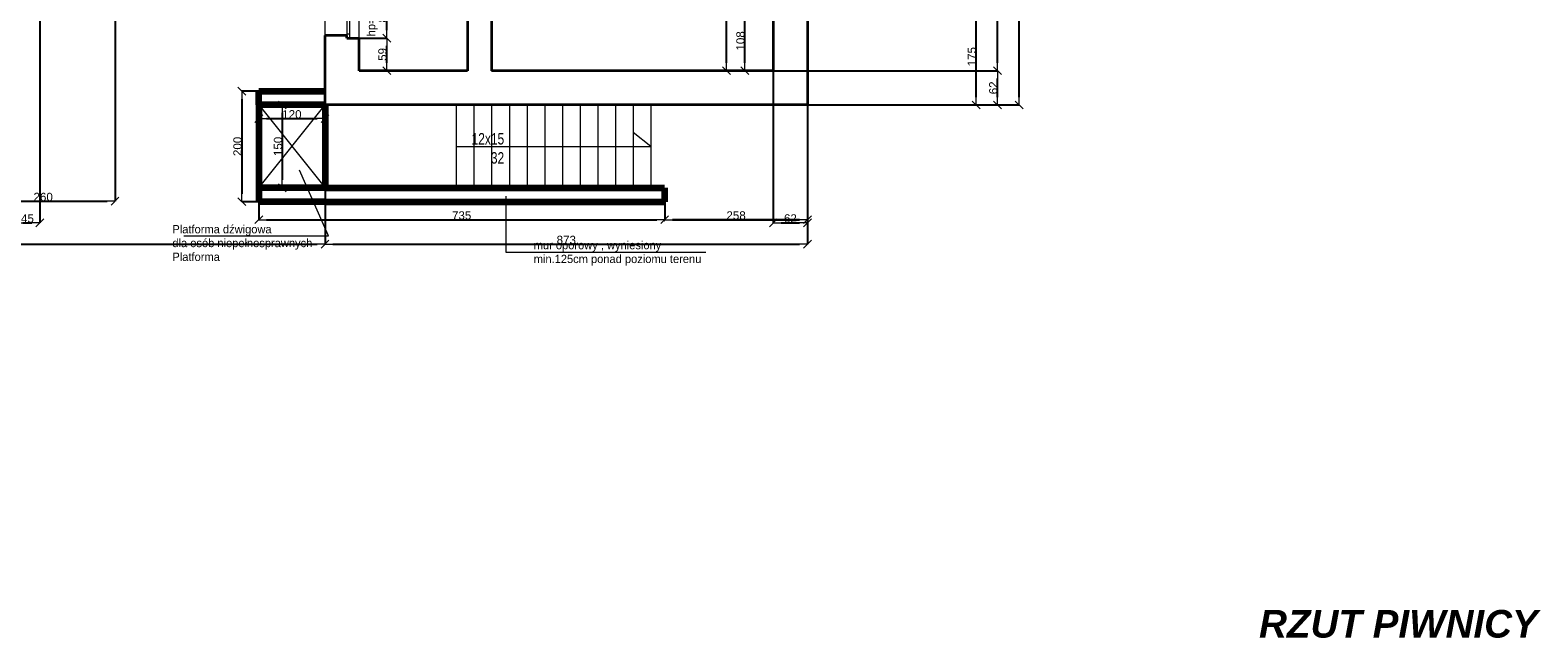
# Model space of a CAD drawing. Header units: metres. Extents: x 7506757 to 756746378, y 5735207 to 582114514.
# Tile 124 of 256: x 7700269 to 7727549, y 5810655 to 5821508. Entities that reach past the tile are written whole.
import ezdxf

# ---------------------------------------------------------------- set-up
doc = ezdxf.new("R2010")
doc.units = ezdxf.units.M
doc.header["$MEASUREMENT"] = 0
doc.header["$PDMODE"] = 2
doc.layers.get('0').update_dxf_attribs({"color": 250, "linetype": 'CONTINUOUS', "lineweight": 100, "plot": 0})
doc.layers.get('Defpoints').update_dxf_attribs({"linetype": 'CONTINUOUS'})
for name, color, linetype, lineweight in [('046', 7, 'CONTINUOUS', 18), ('M_OCIANA6', 5, 'CONTINUOUS', 35), ('m_umeblowanie1', 7, 'CONTINUOUS', 13), ('NAPISY', 7, 'CONTINUOUS', 20), ('opis1', 7, 'CONTINUOUS', 13), ('WYMIARY', 8, 'CONTINUOUS', 13)]:
    doc.layers.add(name, color=color, linetype=linetype, lineweight=lineweight)
doc.layers.add('PWYMIAR', color=7, linetype='CONTINUOUS')
doc.styles.add('arial', font='arial.ttf', dxfattribs={"width": 0.75, "height": 25})
doc.styles.add('GENERATED_STYLE_1', font='arial.ttf')
doc.styles.add('GENERATED_STYLE_2', font='txt')
doc.styles.add('GENERATED_STYLE_3', font='arialbi.ttf')
doc.styles.get("Standard").update_dxf_attribs({"font": 'Simplex.SHX', "width": 0.75})
doc.dimstyles.new('GENERATED_STYLE__1', dxfattribs={"dimtxt": 150, "dimasz": 142.5, "dimexe": 0.18, "dimexo": 0, "dimgap": 0.09, "dimtad": 1, "dimdec": 0, "dimlfac": 0.1, "dimzin": 0, "dimdsep": 46, "dimtxsty": 'GENERATED_STYLE_1', "dimblk": 'ARROWHEAD_6', "dimblk1": 'ARROWHEAD_6', "dimblk2": 'ARROWHEAD_6', "dimcen": 0.09, "dimclrd": 251, "dimclre": 251, "dimclrt": 7, "dimazin": 0, "dimtfac": 1, "dimtdec": 4, "dimtmove": 0, "dimatfit": 3, "dimfxl": 0, "dimtolj": 1, "dimtzin": 0, "dimarcsym": 0})
doc.dimstyles.new('GENERATED_STYLE__2', dxfattribs={"dimtxt": 150, "dimasz": 142.5, "dimexe": 0.18, "dimexo": 0, "dimgap": 0.09, "dimtad": 1, "dimtih": 1, "dimtoh": 1, "dimdec": 0, "dimlfac": 0.1, "dimzin": 0, "dimdsep": 46, "dimtxsty": 'GENERATED_STYLE_1', "dimblk": 'ARROWHEAD_6', "dimblk1": 'ARROWHEAD_6', "dimblk2": 'ARROWHEAD_6', "dimcen": 0.09, "dimclrd": 251, "dimclre": 251, "dimclrt": 7, "dimazin": 0, "dimtfac": 1, "dimtdec": 4, "dimtmove": 0, "dimatfit": 3, "dimfxl": 0, "dimtolj": 1, "dimtzin": 0, "dimarcsym": 0})
doc.dimstyles.new('WEW', dxfattribs={"dimtxt": 2, "dimasz": 8, "dimexe": 10, "dimexo": 5, "dimgap": 4, "dimtad": 1, "dimdec": 0, "dimdsep": 46, "dimtxsty": 'Standard', "dimblk1": 'OBLIQUE', "dimblk2": 'OBLIQUE', "dimsah": 1, "dimcen": -5, "dimdle": 10, "dimclrd": 8, "dimclre": 8, "dimadec": 0, "dimazin": 0, "dimtfac": 1, "dimtdec": 0, "dimtmove": 2, "dimatfit": 3, "dimfxl": 0, "dimtolj": 1, "dimlwd": 9, "dimlwe": 9, "dimarcsym": 0})

# ---------------------------------------------------------------- blocks, each defined once
blk = doc.blocks.new('ARROWHEAD_6')
at = {"color": 0, "linetype": 'Continuous', "lineweight": 0}
for p, q in [((0, 0), (-1, 0)), ((-0.5, -0.5), (0.5, 0.5))]:
    blk.add_line(p, q, dxfattribs=at)
blk = doc.blocks.new('*D5848')
at = {"layer": 'Defpoints', "color": 0, "linetype": 'Continuous', "transparency": 16777216}
for p in [(7713199, 5821854), (7713715, 5821854), (7713715, 5820774)]:
    blk.add_point(p, dxfattribs=at)
at = {"layer": 'PWYMIAR', "color": 251, "linetype": 'Continuous', "lineweight": -2, "transparency": 16777216}
for p, q in [((7713715, 5821854), (7713199, 5821854)), ((7713199, 5820917), (7713199, 5821712)), ((7713715, 5820774), (7713199, 5820774))]:
    blk.add_line(p, q, dxfattribs=at)
at = {"layer": 'PWYMIAR', "color": 251, "linetype": 'Continuous', "lineweight": -2, "transparency": 16777216, "xscale": 142.5, "yscale": 142.5, "zscale": 142.5}
for p, rotation in [((7713199, 5821854), 90), ((7713199, 5820774), 270)]:
    blk.add_blockref('ARROWHEAD_6', p, dxfattribs=dict(at, rotation=rotation))
at = {"layer": 'PWYMIAR', "color": 7, "linetype": 'Continuous', "lineweight": 13, "transparency": 16777216, "insert": (7713122, 5821314), "char_height": 150, "attachment_point": 5, "rotation": 90, "style": 'GENERATED_STYLE_1'}
blk.add_mtext('\\A1;108', dxfattribs=at)
blk = doc.blocks.new('*D5899')
at = {"layer": 'Defpoints', "color": 0, "linetype": 'Continuous', "transparency": 16777216}
for p in [(7712867, 5824194), (7713715, 5824194), (7713715, 5820774)]:
    blk.add_point(p, dxfattribs=at)
at = {"layer": 'PWYMIAR', "color": 251, "linetype": 'Continuous', "lineweight": -2, "transparency": 16777216}
for p, q in [((7713715, 5824194), (7712867, 5824194)), ((7712867, 5820917), (7712867, 5824052)), ((7713715, 5820774), (7712867, 5820774))]:
    blk.add_line(p, q, dxfattribs=at)
at = {"layer": 'PWYMIAR', "color": 251, "linetype": 'Continuous', "lineweight": -2, "transparency": 16777216, "xscale": 142.5, "yscale": 142.5, "zscale": 142.5}
for p, rotation in [((7712867, 5824194), 90), ((7712867, 5820774), 270)]:
    blk.add_blockref('ARROWHEAD_6', p, dxfattribs=dict(at, rotation=rotation))
at = {"layer": 'PWYMIAR', "color": 7, "linetype": 'Continuous', "lineweight": 13, "transparency": 16777216, "insert": (7712790, 5822484), "char_height": 150, "attachment_point": 5, "rotation": 90, "style": 'GENERATED_STYLE_1'}
blk.add_mtext('\\A1;342', dxfattribs=at)
blk = doc.blocks.new('*D5983')
at = {"layer": 'Defpoints', "color": 0, "linetype": 'Continuous', "transparency": 16777216}
for p in [(7706225, 5821364), (7706721, 5821364), (7706225, 5820774)]:
    blk.add_point(p, dxfattribs=at)
at = {"layer": 'PWYMIAR', "color": 251, "linetype": 'Continuous', "lineweight": -2, "transparency": 16777216}
for p, q in [((7706225, 5821364), (7706721, 5821364)), ((7706721, 5820917), (7706721, 5821222)), ((7706225, 5820774), (7706721, 5820774))]:
    blk.add_line(p, q, dxfattribs=at)
at = {"layer": 'PWYMIAR', "color": 251, "linetype": 'Continuous', "lineweight": -2, "transparency": 16777216, "xscale": 142.5, "yscale": 142.5, "zscale": 142.5}
for p, rotation in [((7706721, 5821364), 90), ((7706721, 5820774), 270)]:
    blk.add_blockref('ARROWHEAD_6', p, dxfattribs=dict(at, rotation=rotation))
at = {"layer": 'PWYMIAR', "color": 7, "linetype": 'Continuous', "lineweight": 13, "transparency": 16777216, "insert": (7706644, 5821069), "char_height": 150, "attachment_point": 5, "rotation": 90, "style": 'GENERATED_STYLE_1'}
blk.add_mtext('\\A1;59', dxfattribs=at)
blk = doc.blocks.new('*D5984')
at = {"layer": 'Defpoints', "color": 0, "linetype": 'Continuous', "transparency": 16777216}
for p in [(7706225, 5822164), (7706721, 5822164), (7706225, 5821364)]:
    blk.add_point(p, dxfattribs=at)
at = {"layer": 'PWYMIAR', "color": 251, "linetype": 'Continuous', "lineweight": -2, "transparency": 16777216}
for p, q in [((7706225, 5822164), (7706721, 5822164)), ((7706721, 5821507), (7706721, 5822022)), ((7706225, 5821364), (7706721, 5821364))]:
    blk.add_line(p, q, dxfattribs=at)
at = {"layer": 'PWYMIAR', "color": 251, "linetype": 'Continuous', "lineweight": -2, "transparency": 16777216, "xscale": 142.5, "yscale": 142.5, "zscale": 142.5}
for p, rotation in [((7706721, 5822164), 90), ((7706721, 5821364), 270)]:
    blk.add_blockref('ARROWHEAD_6', p, dxfattribs=dict(at, rotation=rotation))
at = {"layer": 'PWYMIAR', "color": 7, "linetype": 'Continuous', "lineweight": 13, "transparency": 16777216, "insert": (7706644, 5821764), "char_height": 150, "attachment_point": 5, "rotation": 90, "style": 'GENERATED_STYLE_1'}
blk.add_mtext('\\A1;80', dxfattribs=at)
blk = doc.blocks.new('*D5998')
at = {"layer": 'Defpoints', "color": 0, "linetype": 'Continuous', "transparency": 16777216}
for p in [(7699205, 5822654), (7701805, 5822654), (7701805, 5818412)]:
    blk.add_point(p, dxfattribs=at)
at = {"layer": 'PWYMIAR', "color": 251, "linetype": 'Continuous', "lineweight": -2, "transparency": 16777216}
for p, q in [((7699205, 5822654), (7699205, 5818412)), ((7701805, 5822654), (7701805, 5818412)), ((7699347, 5818412), (7701662, 5818412))]:
    blk.add_line(p, q, dxfattribs=at)
at = {"layer": 'PWYMIAR', "color": 251, "linetype": 'Continuous', "lineweight": -2, "transparency": 16777216, "xscale": 142.5, "yscale": 142.5, "zscale": 142.5, "rotation": 180}
blk.add_blockref('ARROWHEAD_6', (7699205, 5818412), dxfattribs=at)
at = {"layer": 'PWYMIAR', "color": 251, "linetype": 'Continuous', "lineweight": -2, "transparency": 16777216, "xscale": 142.5, "yscale": 142.5, "zscale": 142.5}
blk.add_blockref('ARROWHEAD_6', (7701805, 5818412), dxfattribs=at)
at = {"layer": 'PWYMIAR', "color": 7, "linetype": 'Continuous', "lineweight": 13, "transparency": 16777216, "insert": (7700505, 5818489), "char_height": 150, "attachment_point": 5, "style": 'GENERATED_STYLE_1'}
blk.add_mtext('\\A1;260', dxfattribs=at)
blk = doc.blocks.new('*D6007')
at = {"layer": 'Defpoints', "color": 0, "linetype": 'Continuous', "transparency": 16777216}
for p in [(7699995, 5823274), (7700445, 5823274), (7700445, 5818023)]:
    blk.add_point(p, dxfattribs=at)
at = {"layer": 'PWYMIAR', "color": 251, "linetype": 'Continuous', "lineweight": -2, "transparency": 16777216}
for p, q in [((7699995, 5823274), (7699995, 5818023)), ((7700445, 5823274), (7700445, 5818023)), ((7700137, 5818023), (7700302, 5818023))]:
    blk.add_line(p, q, dxfattribs=at)
at = {"layer": 'PWYMIAR', "color": 251, "linetype": 'Continuous', "lineweight": -2, "transparency": 16777216, "xscale": 142.5, "yscale": 142.5, "zscale": 142.5, "rotation": 180}
blk.add_blockref('ARROWHEAD_6', (7699995, 5818023), dxfattribs=at)
at = {"layer": 'PWYMIAR', "color": 251, "linetype": 'Continuous', "lineweight": -2, "transparency": 16777216, "xscale": 142.5, "yscale": 142.5, "zscale": 142.5}
blk.add_blockref('ARROWHEAD_6', (7700445, 5818023), dxfattribs=at)
at = {"layer": 'PWYMIAR', "color": 7, "linetype": 'Continuous', "lineweight": 13, "transparency": 16777216, "insert": (7700220, 5818099), "char_height": 150, "attachment_point": 5, "style": 'GENERATED_STYLE_1'}
blk.add_mtext('\\A1;45', dxfattribs=at)
blk = doc.blocks.new('*D6008')
at = {"layer": 'Defpoints', "color": 0, "linetype": 'Continuous', "transparency": 16777216}
for p in [(7713715, 5820774), (7714335, 5820154), (7714335, 5818023)]:
    blk.add_point(p, dxfattribs=at)
at = {"layer": 'PWYMIAR', "color": 251, "linetype": 'Continuous', "lineweight": -2, "transparency": 16777216}
for p, q in [((7713715, 5820774), (7713715, 5818023)), ((7714335, 5820154), (7714335, 5818023)), ((7713857, 5818023), (7714192, 5818023))]:
    blk.add_line(p, q, dxfattribs=at)
at = {"layer": 'PWYMIAR', "color": 251, "linetype": 'Continuous', "lineweight": -2, "transparency": 16777216, "xscale": 142.5, "yscale": 142.5, "zscale": 142.5, "rotation": 180}
blk.add_blockref('ARROWHEAD_6', (7713715, 5818023), dxfattribs=at)
at = {"layer": 'PWYMIAR', "color": 251, "linetype": 'Continuous', "lineweight": -2, "transparency": 16777216, "xscale": 142.5, "yscale": 142.5, "zscale": 142.5}
blk.add_blockref('ARROWHEAD_6', (7714335, 5818023), dxfattribs=at)
at = {"layer": 'PWYMIAR', "color": 7, "linetype": 'Continuous', "lineweight": 13, "transparency": 16777216, "insert": (7714025, 5818100), "char_height": 150, "attachment_point": 5, "style": 'GENERATED_STYLE_1'}
blk.add_mtext('\\A1;62', dxfattribs=at)
blk = doc.blocks.new('*D6010')
at = {"layer": 'Defpoints', "color": 0, "linetype": 'Continuous', "transparency": 16777216}
for p in [(7691405, 5820154), (7705605, 5820154), (7705605, 5817634)]:
    blk.add_point(p, dxfattribs=at)
at = {"layer": 'PWYMIAR', "color": 251, "linetype": 'Continuous', "lineweight": -2, "transparency": 16777216}
for p, q in [((7691405, 5820154), (7691405, 5817634)), ((7705605, 5820154), (7705605, 5817634)), ((7691547, 5817634), (7705462, 5817634))]:
    blk.add_line(p, q, dxfattribs=at)
at = {"layer": 'PWYMIAR', "color": 251, "linetype": 'Continuous', "lineweight": -2, "transparency": 16777216, "xscale": 142.5, "yscale": 142.5, "zscale": 142.5, "rotation": 180}
blk.add_blockref('ARROWHEAD_6', (7691405, 5817634), dxfattribs=at)
at = {"layer": 'PWYMIAR', "color": 251, "linetype": 'Continuous', "lineweight": -2, "transparency": 16777216, "xscale": 142.5, "yscale": 142.5, "zscale": 142.5}
blk.add_blockref('ARROWHEAD_6', (7705605, 5817634), dxfattribs=at)
at = {"layer": 'PWYMIAR', "color": 7, "linetype": 'Continuous', "lineweight": 13, "transparency": 16777216, "insert": (7698505, 5817711), "char_height": 150, "attachment_point": 5, "style": 'GENERATED_STYLE_1'}
blk.add_mtext('\\A1;1420', dxfattribs=at)
blk = doc.blocks.new('*D6011')
at = {"layer": 'Defpoints', "color": 0, "linetype": 'Continuous', "transparency": 16777216}
for p in [(7705605, 5820154), (7714335, 5820154), (7714335, 5817634)]:
    blk.add_point(p, dxfattribs=at)
at = {"layer": 'PWYMIAR', "color": 251, "linetype": 'Continuous', "lineweight": -2, "transparency": 16777216}
for p, q in [((7705605, 5820154), (7705605, 5817634)), ((7714335, 5820154), (7714335, 5817634)), ((7705747, 5817634), (7714192, 5817634))]:
    blk.add_line(p, q, dxfattribs=at)
at = {"layer": 'PWYMIAR', "color": 251, "linetype": 'Continuous', "lineweight": -2, "transparency": 16777216, "xscale": 142.5, "yscale": 142.5, "zscale": 142.5, "rotation": 180}
blk.add_blockref('ARROWHEAD_6', (7705605, 5817634), dxfattribs=at)
at = {"layer": 'PWYMIAR', "color": 251, "linetype": 'Continuous', "lineweight": -2, "transparency": 16777216, "xscale": 142.5, "yscale": 142.5, "zscale": 142.5}
blk.add_blockref('ARROWHEAD_6', (7714335, 5817634), dxfattribs=at)
at = {"layer": 'PWYMIAR', "color": 7, "linetype": 'Continuous', "lineweight": 13, "transparency": 16777216, "insert": (7709970, 5817711), "char_height": 150, "attachment_point": 5, "style": 'GENERATED_STYLE_1'}
blk.add_mtext('\\A1;873', dxfattribs=at)
blk = doc.blocks.new('*D6039')
at = {"layer": 'Defpoints', "color": 0, "linetype": 'Continuous', "transparency": 16777216}
for p in [(7714335, 5821904), (7717385, 5821904), (7714335, 5820154)]:
    blk.add_point(p, dxfattribs=at)
at = {"layer": 'PWYMIAR', "color": 251, "linetype": 'Continuous', "lineweight": -2, "transparency": 16777216}
for p, q in [((7714335, 5821904), (7717385, 5821904)), ((7717385, 5820297), (7717385, 5821762)), ((7714335, 5820154), (7717385, 5820154))]:
    blk.add_line(p, q, dxfattribs=at)
at = {"layer": 'PWYMIAR', "color": 251, "linetype": 'Continuous', "lineweight": -2, "transparency": 16777216, "xscale": 142.5, "yscale": 142.5, "zscale": 142.5}
for p, rotation in [((7717385, 5821904), 90), ((7717385, 5820154), 270)]:
    blk.add_blockref('ARROWHEAD_6', p, dxfattribs=dict(at, rotation=rotation))
at = {"layer": 'PWYMIAR', "color": 7, "linetype": 'Continuous', "lineweight": 13, "transparency": 16777216, "insert": (7717308, 5821029), "char_height": 150, "attachment_point": 5, "rotation": 90, "style": 'GENERATED_STYLE_1'}
blk.add_mtext('\\A1;175', dxfattribs=at)
blk = doc.blocks.new('*D6050')
at = {"layer": 'Defpoints', "color": 0, "linetype": 'Continuous', "transparency": 16777216}
for p in [(7713715, 5820774), (7717774, 5820774), (7714335, 5820154)]:
    blk.add_point(p, dxfattribs=at)
at = {"layer": 'PWYMIAR', "color": 251, "linetype": 'Continuous', "lineweight": -2, "transparency": 16777216}
for p, q in [((7713715, 5820774), (7717774, 5820774)), ((7717774, 5820297), (7717774, 5820632)), ((7714335, 5820154), (7717774, 5820154))]:
    blk.add_line(p, q, dxfattribs=at)
at = {"layer": 'PWYMIAR', "color": 251, "linetype": 'Continuous', "lineweight": -2, "transparency": 16777216, "xscale": 142.5, "yscale": 142.5, "zscale": 142.5}
for p, rotation in [((7717774, 5820774), 90), ((7717774, 5820154), 270)]:
    blk.add_blockref('ARROWHEAD_6', p, dxfattribs=dict(at, rotation=rotation))
at = {"layer": 'PWYMIAR', "color": 7, "linetype": 'Continuous', "lineweight": 13, "transparency": 16777216, "insert": (7717697, 5820464), "char_height": 150, "attachment_point": 5, "rotation": 90, "style": 'GENERATED_STYLE_1'}
blk.add_mtext('\\A1;62', dxfattribs=at)
blk = doc.blocks.new('*D6051')
at = {"layer": 'Defpoints', "color": 0, "linetype": 'Continuous', "transparency": 16777216}
for p in [(7713715, 5824194), (7717774, 5824194), (7713715, 5820774)]:
    blk.add_point(p, dxfattribs=at)
at = {"layer": 'PWYMIAR', "color": 251, "linetype": 'Continuous', "lineweight": -2, "transparency": 16777216}
for p, q in [((7713715, 5824194), (7717774, 5824194)), ((7717774, 5820917), (7717774, 5824052)), ((7713715, 5820774), (7717774, 5820774))]:
    blk.add_line(p, q, dxfattribs=at)
at = {"layer": 'PWYMIAR', "color": 251, "linetype": 'Continuous', "lineweight": -2, "transparency": 16777216, "xscale": 142.5, "yscale": 142.5, "zscale": 142.5}
for p, rotation in [((7717774, 5824194), 90), ((7717774, 5820774), 270)]:
    blk.add_blockref('ARROWHEAD_6', p, dxfattribs=dict(at, rotation=rotation))
at = {"layer": 'PWYMIAR', "color": 7, "linetype": 'Continuous', "lineweight": 13, "transparency": 16777216, "insert": (7717697, 5822484), "char_height": 150, "attachment_point": 5, "rotation": 90, "style": 'GENERATED_STYLE_1'}
blk.add_mtext('\\A1;342', dxfattribs=at)
blk = doc.blocks.new('*D6061')
at = {"layer": 'Defpoints', "color": 0, "linetype": 'Continuous', "transparency": 16777216}
for p in [(7714335, 5837454), (7718163, 5837454), (7714335, 5820154)]:
    blk.add_point(p, dxfattribs=at)
at = {"layer": 'PWYMIAR', "color": 251, "linetype": 'Continuous', "lineweight": -2, "transparency": 16777216}
for p, q in [((7714335, 5837454), (7718163, 5837454)), ((7718163, 5820297), (7718163, 5837312)), ((7714335, 5820154), (7718163, 5820154))]:
    blk.add_line(p, q, dxfattribs=at)
at = {"layer": 'PWYMIAR', "color": 251, "linetype": 'Continuous', "lineweight": -2, "transparency": 16777216, "xscale": 142.5, "yscale": 142.5, "zscale": 142.5}
for p, rotation in [((7718163, 5837454), 90), ((7718163, 5820154), 270)]:
    blk.add_blockref('ARROWHEAD_6', p, dxfattribs=dict(at, rotation=rotation))
at = {"layer": 'PWYMIAR', "color": 7, "linetype": 'Continuous', "lineweight": 13, "transparency": 16777216, "insert": (7718086, 5828804), "char_height": 150, "attachment_point": 5, "rotation": 90, "style": 'GENERATED_STYLE_1'}
blk.add_mtext('\\A1;1730', dxfattribs=at)
blk = doc.blocks.new('*D6870')
at = {"layer": 'Defpoints', "color": 0, "linetype": 'Continuous', "transparency": 16777216}
for p in [(7704405, 5819945), (7705605, 5819945), (7705605, 5819907)]:
    blk.add_point(p, dxfattribs=at)
at = {"layer": 'PWYMIAR', "color": 251, "linetype": 'Continuous', "lineweight": -2, "transparency": 16777216}
for p, q in [((7704405, 5819945), (7704405, 5819907)), ((7704547, 5819907), (7705462, 5819907)), ((7705605, 5819945), (7705605, 5819907))]:
    blk.add_line(p, q, dxfattribs=at)
at = {"layer": 'PWYMIAR', "color": 251, "linetype": 'Continuous', "lineweight": -2, "transparency": 16777216, "xscale": 142.5, "yscale": 142.5, "zscale": 142.5, "rotation": 180}
blk.add_blockref('ARROWHEAD_6', (7704405, 5819907), dxfattribs=at)
at = {"layer": 'PWYMIAR', "color": 251, "linetype": 'Continuous', "lineweight": -2, "transparency": 16777216, "xscale": 142.5, "yscale": 142.5, "zscale": 142.5}
blk.add_blockref('ARROWHEAD_6', (7705605, 5819907), dxfattribs=at)
at = {"layer": 'PWYMIAR', "color": 7, "linetype": 'Continuous', "lineweight": 13, "transparency": 16777216, "insert": (7705005, 5819984), "char_height": 150, "attachment_point": 5, "style": 'GENERATED_STYLE_1'}
blk.add_mtext('\\A1;120', dxfattribs=at)
blk = doc.blocks.new('*D6871')
at = {"layer": 'Defpoints', "color": 0, "linetype": 'Continuous', "transparency": 16777216}
for p in [(7704933, 5820154), (7704831, 5818654), (7704933, 5818654)]:
    blk.add_point(p, dxfattribs=at)
at = {"layer": 'PWYMIAR', "color": 251, "linetype": 'Continuous', "lineweight": -2, "transparency": 16777216}
for p, q in [((7704933, 5820154), (7704831, 5820154)), ((7704831, 5820012), (7704831, 5818797)), ((7704933, 5818654), (7704831, 5818654))]:
    blk.add_line(p, q, dxfattribs=at)
at = {"layer": 'PWYMIAR', "color": 251, "linetype": 'Continuous', "lineweight": -2, "transparency": 16777216, "xscale": 142.5, "yscale": 142.5, "zscale": 142.5}
for p, rotation in [((7704831, 5820154), 90), ((7704831, 5818654), 270)]:
    blk.add_blockref('ARROWHEAD_6', p, dxfattribs=dict(at, rotation=rotation))
at = {"layer": 'PWYMIAR', "color": 7, "linetype": 'Continuous', "lineweight": 13, "transparency": 16777216, "insert": (7704754, 5819404), "char_height": 150, "attachment_point": 5, "rotation": 90, "style": 'GENERATED_STYLE_1'}
blk.add_mtext('\\A1;150', dxfattribs=at)
blk = doc.blocks.new('*D6872')
at = {"layer": 'Defpoints', "color": 0, "linetype": 'Continuous', "transparency": 16777216}
for p in [(7704405, 5820404), (7704099, 5818404), (7704405, 5818404)]:
    blk.add_point(p, dxfattribs=at)
at = {"layer": 'PWYMIAR', "color": 251, "linetype": 'Continuous', "lineweight": -2, "transparency": 16777216}
for p, q in [((7704405, 5820404), (7704099, 5820404)), ((7704099, 5820262), (7704099, 5818547)), ((7704405, 5818404), (7704099, 5818404))]:
    blk.add_line(p, q, dxfattribs=at)
at = {"layer": 'PWYMIAR', "color": 251, "linetype": 'Continuous', "lineweight": -2, "transparency": 16777216, "xscale": 142.5, "yscale": 142.5, "zscale": 142.5}
for p, rotation in [((7704099, 5820404), 90), ((7704099, 5818404), 270)]:
    blk.add_blockref('ARROWHEAD_6', p, dxfattribs=dict(at, rotation=rotation))
at = {"layer": 'PWYMIAR', "color": 7, "linetype": 'Continuous', "lineweight": 13, "transparency": 16777216, "insert": (7704022, 5819404), "char_height": 150, "attachment_point": 5, "rotation": 90, "style": 'GENERATED_STYLE_1'}
blk.add_mtext('\\A1;200', dxfattribs=at)
blk = doc.blocks.new('*D6873')
at = {"layer": 'Defpoints', "color": 0, "linetype": 'Continuous', "transparency": 16777216}
for p in [(7704405, 5818404), (7711750, 5818404), (7711750, 5818078)]:
    blk.add_point(p, dxfattribs=at)
at = {"layer": 'PWYMIAR', "color": 251, "linetype": 'Continuous', "lineweight": -2, "transparency": 16777216}
for p, q in [((7704405, 5818404), (7704405, 5818077)), ((7711750, 5818404), (7711750, 5818077)), ((7704547, 5818078), (7711607, 5818078))]:
    blk.add_line(p, q, dxfattribs=at)
at = {"layer": 'PWYMIAR', "color": 251, "linetype": 'Continuous', "lineweight": -2, "transparency": 16777216, "xscale": 142.5, "yscale": 142.5, "zscale": 142.5, "rotation": 180}
blk.add_blockref('ARROWHEAD_6', (7704405, 5818078), dxfattribs=at)
at = {"layer": 'PWYMIAR', "color": 251, "linetype": 'Continuous', "lineweight": -2, "transparency": 16777216, "xscale": 142.5, "yscale": 142.5, "zscale": 142.5}
blk.add_blockref('ARROWHEAD_6', (7711750, 5818078), dxfattribs=at)
at = {"layer": 'PWYMIAR', "color": 7, "linetype": 'Continuous', "lineweight": 13, "transparency": 16777216, "insert": (7708077, 5818154), "char_height": 150, "attachment_point": 5, "style": 'GENERATED_STYLE_1'}
blk.add_mtext('\\A1;735', dxfattribs=at)
blk = doc.blocks.new('*D6874')
at = {"layer": 'Defpoints', "color": 0, "linetype": 'Continuous', "transparency": 16777216}
for p in [(7714335, 5820154), (7711750, 5818404), (7714335, 5818078)]:
    blk.add_point(p, dxfattribs=at)
at = {"layer": 'PWYMIAR', "color": 251, "linetype": 'Continuous', "lineweight": -2, "transparency": 16777216}
for p, q in [((7714335, 5820154), (7714335, 5818077)), ((7711750, 5818404), (7711750, 5818077)), ((7711892, 5818078), (7714192, 5818078))]:
    blk.add_line(p, q, dxfattribs=at)
at = {"layer": 'PWYMIAR', "color": 251, "linetype": 'Continuous', "lineweight": -2, "transparency": 16777216, "xscale": 142.5, "yscale": 142.5, "zscale": 142.5, "rotation": 180}
blk.add_blockref('ARROWHEAD_6', (7711750, 5818078), dxfattribs=at)
at = {"layer": 'PWYMIAR', "color": 251, "linetype": 'Continuous', "lineweight": -2, "transparency": 16777216, "xscale": 142.5, "yscale": 142.5, "zscale": 142.5}
blk.add_blockref('ARROWHEAD_6', (7714335, 5818078), dxfattribs=at)
at = {"layer": 'PWYMIAR', "color": 7, "linetype": 'Continuous', "lineweight": 13, "transparency": 16777216, "insert": (7713042, 5818154), "char_height": 150, "attachment_point": 5, "style": 'GENERATED_STYLE_1'}
blk.add_mtext('\\A1;258', dxfattribs=at)
blk = doc.blocks.new('*D6875')
at = {"layer": 'Defpoints', "color": 0, "linetype": 'Continuous', "transparency": 16777216}
for p in [(7714335, 5820154), (7711750, 5818654), (7711750, 5818078)]:
    blk.add_point(p, dxfattribs=at)
at = {"layer": 'PWYMIAR', "color": 251, "linetype": 'Continuous', "lineweight": -2, "transparency": 16777216}
for p, q in [((7714335, 5820154), (7714335, 5818077)), ((7711750, 5818654), (7711750, 5818077)), ((7714192, 5818078), (7711892, 5818078))]:
    blk.add_line(p, q, dxfattribs=at)
at = {"layer": 'PWYMIAR', "color": 251, "linetype": 'Continuous', "lineweight": -2, "transparency": 16777216, "xscale": 142.5, "yscale": 142.5, "zscale": 142.5, "rotation": 180}
blk.add_blockref('ARROWHEAD_6', (7711750, 5818078), dxfattribs=at)
at = {"layer": 'PWYMIAR', "color": 251, "linetype": 'Continuous', "lineweight": -2, "transparency": 16777216, "xscale": 142.5, "yscale": 142.5, "zscale": 142.5}
blk.add_blockref('ARROWHEAD_6', (7714335, 5818078), dxfattribs=at)
at = {"layer": 'PWYMIAR', "color": 7, "linetype": 'Continuous', "lineweight": 13, "transparency": 16777216, "insert": (7713042, 5818154), "char_height": 150, "attachment_point": 5, "style": 'GENERATED_STYLE_1'}
blk.add_mtext('\\A1;258', dxfattribs=at)
blk = doc.blocks.new('_Oblique')
at = {"color": 0, "linetype": 'ByBlock', "lineweight": -2}
blk.add_line((-0.5, -0.5), (0.5, 0.5), dxfattribs=at)
blk = doc.blocks.new('*D6876')
at = {"layer": 'Defpoints', "color": 0, "linetype": 'ByBlock', "transparency": 16777216}
for p in [(7711750, 5820154), (7711750, 5818654), (7711750, 5818078)]:
    blk.add_point(p, dxfattribs=at)
at = {"layer": 'WYMIARY', "color": 8, "lineweight": 9, "transparency": 16777216}
for p, q in [((7711750, 5818078), (7711742, 5818078)), ((7711750, 5818109), (7711750, 5818068)), ((7711750, 5818109), (7711750, 5818068)), ((7711750, 5818078), (7711758, 5818078)), ((7711750, 5818078), (7711750, 5818078))]:
    blk.add_line(p, q, dxfattribs=at)
at = {"layer": 'WYMIARY', "color": 8, "linetype": 'ByBlock', "lineweight": 9, "transparency": 16777216, "xscale": 8, "yscale": 8, "zscale": 8, "rotation": 180}
blk.add_blockref('_Oblique', (7711750, 5818078), dxfattribs=at)
at = {"layer": 'WYMIARY', "color": 8, "linetype": 'ByBlock', "lineweight": 9, "transparency": 16777216, "xscale": 8, "yscale": 8, "zscale": 8}
blk.add_blockref('_Oblique', (7711750, 5818078), dxfattribs=at)
at = {"layer": 'WYMIARY', "color": 0, "linetype": 'ByBlock', "transparency": 16777216, "insert": (7711750, 5818059), "char_height": 2, "attachment_point": 5}
blk.add_mtext('\\A1;0', dxfattribs=at)

msp = doc.modelspace()

# ---------------------------------------------------------------- linework, layer by layer
at = {"layer": 'M_OCIANA6', "linetype": 'Continuous'}
for p, q in [((7708184.6, 5824824), (7708184.6, 5820774)), ((7708614.6, 5824194), (7708614.6, 5820774)), ((7713714.6, 5821854), (7713714.6, 5820774)), ((7714334.6, 5821904), (7714334.6, 5820154)), ((7705604.6, 5820154), (7705604.6, 5821414)), ((7705999.6, 5821414), (7705604.6, 5821414)), ((7705999.6, 5821364), (7705999.6, 5821414)), ((7705999.6, 5821364), (7706224.6, 5821364)), ((7706224.6, 5820774), (7706224.6, 5821364)), ((7708184.6, 5820774), (7706224.6, 5820774)), ((7713714.6, 5820774), (7708614.6, 5820774)), ((7714334.6, 5820154), (7705604.6, 5820154))]:
    msp.add_line(p, q, dxfattribs=at)
at = {"layer": 'm_umeblowanie1', "linetype": 'Continuous'}
for p, q in [((7705604.6, 5821414), (7705604.6, 5822114)), ((7705999.6, 5822164), (7705999.6, 5821414)), ((7706049.6, 5822164), (7706049.6, 5821364)), ((7706224.6, 5821364), (7706224.6, 5822164)), ((7705999.6, 5821444), (7706049.6, 5821444))]:
    msp.add_line(p, q, dxfattribs=at)
at = {"layer": 'WYMIARY', "linetype": 'ByBlock', "lineweight": 100}
for p, q in [((7704404.6, 5820154), (7704404.6, 5820404)), ((7704404.6, 5820404), (7705604.6, 5820404)), ((7704404.6, 5820154), (7704404.6, 5818404)), ((7705604.6, 5820154), (7704404.6, 5820154)), ((7705604.6, 5820154), (7705604.6, 5818654)), ((7705604.6, 5818654), (7704404.6, 5818654)), ((7705604.6, 5818654), (7711749.8, 5818654)), ((7711749.8, 5818654), (7711749.8, 5818404)), ((7705604.6, 5818404), (7704404.6, 5818404)), ((7705604.6, 5818404), (7711749.8, 5818404))]:
    msp.add_line(p, q, dxfattribs=at)
at = {"layer": 'WYMIARY', "linetype": 'ByBlock'}
for p, q in [((7704404.6, 5820154), (7704404.6, 5820004)), ((7704404.6, 5820154), (7705604.6, 5818654)), ((7704404.6, 5818654), (7705604.6, 5820154)), ((7707979.5, 5820154), (7707979.5, 5818654)), ((7708299.5, 5820154), (7708299.5, 5818654)), ((7708619.5, 5820154), (7708619.5, 5818654)), ((7708939.5, 5820154), (7708939.5, 5818654)), ((7709259.5, 5820154), (7709259.5, 5818654)), ((7709579.5, 5820154), (7709579.5, 5818654)), ((7709899.5, 5820154), (7709899.5, 5818654)), ((7710219.5, 5820154), (7710219.5, 5818654)), ((7710539.5, 5820154), (7710539.5, 5818654)), ((7710859.5, 5820154), (7710859.5, 5818654)), ((7711179.5, 5820154), (7711179.5, 5818654)), ((7711499.5, 5820154), (7711499.5, 5818654)), ((7711499.5, 5819404), (7711179.5, 5819658.4)), ((7707979.5, 5819404), (7711499.5, 5819404)), ((7705667.2, 5817785.6), (7705144.9, 5818974)), ((7708882.2, 5817481.7), (7708882.2, 5818501.9)), ((7703050.8, 5817785.6), (7705667.2, 5817785.6)), ((7712496.5, 5817481.7), (7708882.2, 5817481.7))]:
    msp.add_line(p, q, dxfattribs=at)

# ---------------------------------------------------------------- texts
at = {"layer": '046', "linetype": 'Continuous', "insert": (7727548.3, 5810507.5), "char_height": 500, "attachment_point": 9, "style": 'GENERATED_STYLE_3'}
msp.add_mtext('{RZUT PIWNICY}', dxfattribs=at)
at = {"layer": 'NAPISY', "insert": (7708846.6, 5819090.4), "char_height": 206.96, "attachment_point": 9, "style": 'arial'}
msp.add_mtext('\\P12x15\\P32 ', dxfattribs=at)
at = {"layer": 'opis1', "linetype": 'Continuous', "insert": (7706363.2, 5822227.6), "char_height": 150, "attachment_point": 3, "rotation": 90, "style": 'GENERATED_STYLE_2'}
msp.add_mtext('{hp=86cm}', dxfattribs=at)
at = {"layer": 'opis1', "linetype": 'Continuous', "char_height": 150, "attachment_point": 1, "style": 'GENERATED_STYLE_2'}
for s, insert in [('Platforma dźwigowa \\Pdla osób niepełnosprawnych\\PPlatforma   ', (7702843, 5817981.1)), ('mur oporowy , wyniesiony \\Pmin.125cm ponad poziomu terenu ', (7709380.6, 5817693.3))]:
    msp.add_mtext(s, dxfattribs=dict(at, insert=insert))

# ---------------------------------------------------------------- dimensions: what is measured, and where the dimension line sits
at = {"layer": 'PWYMIAR', "color": 251, "linetype": 'Continuous', "lineweight": 13}
for base, p1, p2, picture, middle in [((7718162.9, 5837454), (7714334.6, 5820154), (7714334.6, 5837454), '*D6061', (7718086.1, 5828804)), ((7712866.9, 5824194), (7713714.6, 5820774), (7713714.6, 5824194), '*D5899', (7712790.1, 5822484)), ((7717773.7, 5824194), (7713714.6, 5820774), (7713714.6, 5824194), '*D6051', (7717697, 5822484)), ((7706721, 5822164), (7706224.6, 5821364), (7706224.6, 5822164), '*D5984', (7706644.3, 5821764)), ((7713199.1, 5821854), (7713714.6, 5820774), (7713714.6, 5821854), '*D5848', (7713122.4, 5821314)), ((7717384.5, 5821904), (7714334.6, 5820154), (7714334.6, 5821904), '*D6039', (7717307.9, 5821029)), ((7706721, 5821364), (7706224.6, 5820774), (7706224.6, 5821364), '*D5983', (7706644.3, 5821069)), ((7717773.7, 5820774), (7714334.6, 5820154), (7713714.6, 5820774), '*D6050', (7717697, 5820464)), ((7704098.8, 5818404), (7704404.6, 5820404), (7704404.6, 5818404), '*D6872', (7704022.1, 5819404)), ((7704831.1, 5818654), (7704932.7, 5820154), (7704932.7, 5818654), '*D6871', (7704754.4, 5819404))]:
    dim = msp.add_linear_dim(base=base, p1=p1, p2=p2, angle=90, dimstyle='GENERATED_STYLE__1', dxfattribs=at)
    dim.commit()
    dim.dimension.update_dxf_attribs({"geometry": picture, "text_midpoint": middle})
for base, p1, p2, dimstyle, picture, middle in [((7700444.6, 5818023.1), (7699994.6, 5823274), (7700444.6, 5823274), 'GENERATED_STYLE__2', '*D6007', (7700219.6, 5818099.4)), ((7701804.6, 5818412.2), (7699204.6, 5822654), (7701804.6, 5822654), 'GENERATED_STYLE__2', '*D5998', (7700504.6, 5818488.9)), ((7714334.6, 5818023.1), (7713714.6, 5820774), (7714334.6, 5820154), 'GENERATED_STYLE__2', '*D6008', (7714024.6, 5818099.7)), ((7705604.6, 5817633.9), (7691404.6, 5820154), (7705604.6, 5820154), 'GENERATED_STYLE__2', '*D6010', (7698504.6, 5817710.6)), ((7714334.6, 5817633.9), (7705604.6, 5820154), (7714334.6, 5820154), 'GENERATED_STYLE__2', '*D6011', (7709969.6, 5817710.6)), ((7714334.6, 5818077.6), (7711749.8, 5818404), (7714334.6, 5820154), 'GENERATED_STYLE__1', '*D6874', (7713042.2, 5818154.3)), ((7711749.8, 5818077.6), (7714334.6, 5820154), (7711749.8, 5818654), 'GENERATED_STYLE__1', '*D6875', (7713042.2, 5818154.3)), ((7705604.6, 5819907.2), (7704404.6, 5819944.8), (7705604.6, 5819944.8), 'GENERATED_STYLE__1', '*D6870', (7705004.6, 5819983.8)), ((7711749.8, 5818077.6), (7704404.6, 5818404), (7711749.8, 5818404), 'GENERATED_STYLE__1', '*D6873', (7708077.2, 5818154.3))]:
    dim = msp.add_linear_dim(base=base, p1=p1, p2=p2, dimstyle=dimstyle, dxfattribs=at)
    dim.commit()
    dim.dimension.update_dxf_attribs({"geometry": picture, "text_midpoint": middle})
at = {"layer": 'WYMIARY', "linetype": 'ByBlock'}
dim = msp.add_linear_dim(base=(7711749.7746556, 5818077.6047955), p1=(7711749.7746556, 5818654.0066927), p2=(7711749.7746556, 5820154.0066927), dimstyle='WEW', override={"dimfxl": 31.25, "dimfxlon": 1}, dxfattribs=at)
dim.commit()
dim.dimension.update_dxf_attribs({"geometry": '*D6876', "text_midpoint": (7711749.7746556, 5818058.6047955)})

doc.saveas('drawing.dxf')
